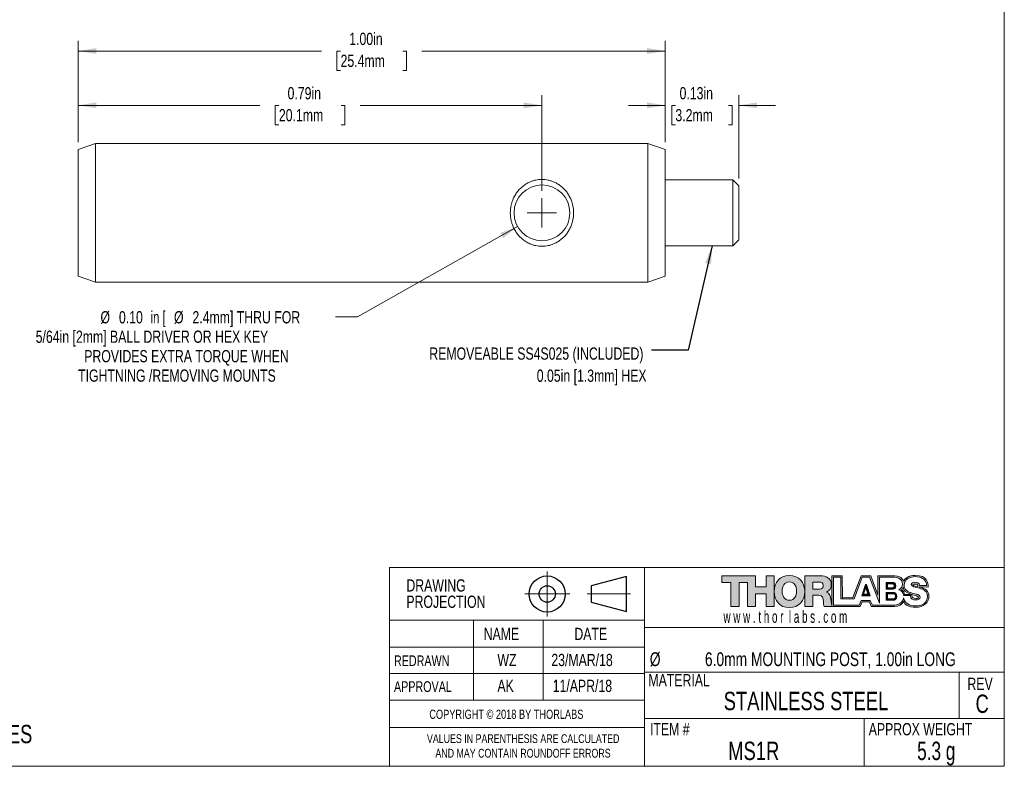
# Model space of a CAD drawing. Header units: inches. Extents: x 0.1 to 10.9, y 0 to 8.5.
# Tile 2 of 3: x 4.2 to 10.9, y 0 to 5.1. Entities that reach past the tile are written whole.
import ezdxf

# ---------------------------------------------------------------- set-up
doc = ezdxf.new("R2010")
doc.units = ezdxf.units.IN
doc.header["$MEASUREMENT"] = 0
doc.header["$PDSIZE"] = -1
doc.linetypes.add('CENTERX2', pattern=[0.8, 0.5, -0.1, 0.1, -0.1])
doc.styles.add('SLDTEXTSTYLE0', font='TXT', dxfattribs={"width": 0.75})
doc.styles.add('SLDTEXTSTYLE1', font='TXT', dxfattribs={"width": 0.6})
doc.styles.add('SLDTEXTSTYLE2', font='TXT', dxfattribs={"width": 0.7})
doc.styles.add('SLDTEXTSTYLE3', font='TXT', dxfattribs={"width": 0.6875})
doc.dimstyles.new('SLDDIMSTYLE1', dxfattribs={"dimtxt": 0.18, "dimasz": 0.125, "dimexe": 0, "dimexo": 0.0625, "dimgap": 0, "dimtad": 0, "dimtih": 1, "dimtoh": 1, "dimdec": 0, "dimrnd": 1e-09, "dimzin": 0, "dimdsep": 46, "dimtxsty": 'Standard', "dimsah": 1, "dimcen": 0.09, "dimadec": 0, "dimazin": 0, "dimtfac": 0.125, "dimtdec": 0, "dimtofl": 0, "dimtmove": 0, "dimatfit": 3, "dimfxl": 1, "dimfrac": 2, "dimtolj": 1, "dimtzin": 0, "dimarcsym": 0})
doc.dimstyles.new('SLDDIMSTYLE2', dxfattribs={"dimtxt": 0.083333, "dimasz": 0.125, "dimexe": 0, "dimexo": 0.0625, "dimgap": 0.020833, "dimtad": 0, "dimtih": 1, "dimtoh": 1, "dimlfac": 0.25, "dimrnd": 1e-09, "dimzin": 4, "dimdsep": 46, "dimtxsty": 'SLDTEXTSTYLE0', "dimsah": 1, "dimcen": 0.09, "dimadec": 0, "dimazin": 1, "dimtfac": 1, "dimtofl": 0, "dimtmove": 0, "dimatfit": 3, "dimfxl": 1, "dimfrac": 2, "dimtolj": 1, "dimtzin": 12, "dimarcsym": 0})
doc.dimstyles.new('SLDDIMSTYLE3', dxfattribs={"dimtxt": 0.083333, "dimasz": 0.125, "dimexe": 0, "dimexo": 0.0625, "dimgap": 0.020833, "dimtad": 0, "dimtih": 1, "dimtoh": 1, "dimlfac": 0.25, "dimrnd": 1e-09, "dimdsep": 46, "dimtxsty": 'SLDTEXTSTYLE0', "dimsah": 1, "dimcen": 0.09, "dimadec": 0, "dimazin": 2, "dimtfac": 1, "dimtofl": 0, "dimtmove": 0, "dimatfit": 3, "dimfxl": 1, "dimfrac": 2, "dimtolj": 1, "dimtzin": 12, "dimarcsym": 0})
doc.dimstyles.new('SLDDIMSTYLE4', dxfattribs={"dimtxt": 0.083333, "dimasz": 0.125, "dimexe": 0, "dimexo": 0.0625, "dimgap": 0.020833, "dimtad": 0, "dimtih": 1, "dimtoh": 1, "dimlfac": 0.25, "dimrnd": 1e-09, "dimzin": 0, "dimdsep": 46, "dimtxsty": 'SLDTEXTSTYLE0', "dimsah": 1, "dimcen": 0, "dimadec": 0, "dimazin": 0, "dimtfac": 1, "dimtofl": 0, "dimtmove": 0, "dimatfit": 3, "dimfxl": 1, "dimfrac": 2, "dimtolj": 1, "dimtzin": 12, "dimarcsym": 0})
doc.dimstyles.new('SLDDIMSTYLE5', dxfattribs={"dimtxt": 0.083333, "dimasz": 0.125, "dimexe": 0, "dimexo": 0.0625, "dimgap": 0.020833, "dimtad": 0, "dimtih": 1, "dimtoh": 1, "dimlfac": 0.25, "dimrnd": 1e-09, "dimdsep": 46, "dimtxsty": 'SLDTEXTSTYLE0', "dimsah": 1, "dimcen": 0.09, "dimadec": 0, "dimazin": 2, "dimtfac": 1, "dimtmove": 0, "dimatfit": 0, "dimfxl": 1, "dimfrac": 2, "dimtolj": 1, "dimtzin": 12, "dimarcsym": 0})

# ---------------------------------------------------------------- blocks, each defined once
blk = doc.blocks.new('Third Angle Projection Block')
at = {"color": 7, "linetype": 'CENTERX2', "lineweight": 0}
for p, q in [((3.9951, 0.9376), (3.9951, 0.5538)), ((3.8033, 0.7457), (4.187, 0.7457)), ((4.3361, 0.7457), (4.7029, 0.7457))]:
    blk.add_line(p, q, dxfattribs=at)
at = {"color": 7, "linetype": 'Continuous', "lineweight": 30}
for p, q in [((4.6701, 0.8957), (4.3701, 0.8153)), ((4.6701, 0.5957), (4.6701, 0.8957)), ((4.3701, 0.8153), (4.3701, 0.6761)), ((4.3701, 0.6761), (4.6701, 0.5957))]:
    blk.add_line(p, q, dxfattribs=at)
for radius in [0.1536, 0.0696]:
    blk.add_circle((3.9951, 0.7457), radius, dxfattribs=at)
at = {"color": 7, "linetype": 'Continuous', "lineweight": 0}
blk.add_point((3.9951, 0.7457), dxfattribs=at)
blk = doc.blocks.new('THORLABS LOGO1')
at = {"linetype": 'Continuous'}
blk.add_hatch(color=7, dxfattribs=at).paths.add_polyline_path([(2.398, 1.664), (2.398, 1.97), (2.618, 1.97), (2.618, 1.13), (2.398, 1.13), (2.398, 1.476), (2.109, 1.476), (2.109, 1.13), (1.889, 1.13), (1.889, 1.782), (1.661, 1.782), (1.661, 1.13), (1.441, 1.13), (1.441, 1.782), (1.189, 1.782), (1.189, 1.97), (2.109, 1.97), (2.109, 1.664)], flags=0)
h = blk.add_hatch(color=7, dxfattribs=at)
edge = h.paths.add_edge_path(flags=0)
edge.add_spline(control_points=[(3.034, 1.1), (3.3, 1.101), (3.45, 1.295), (3.449, 1.539), (3.449, 1.783), (3.298, 1.976), (3.032, 1.976)], knot_values=[0, 0, 0, 0, 1, 1, 1, 2, 2, 2, 2], weights=[1, 1, 1, 1, 1, 1, 1], degree=3, periodic=0)
edge.add_spline(control_points=[(3.032, 1.976), (2.768, 1.975), (2.619, 1.782), (2.619, 1.54)], knot_values=[3.002118, 3.002118, 3.002118, 3.002118, 4, 4, 4, 4], weights=[1, 1, 1, 1], degree=3, periodic=0)
edge.add_spline(control_points=[(2.619, 1.54), (2.619, 1.54), (2.619, 1.539), (2.619, 1.539), (2.618, 1.295), (2.768, 1.101), (3.034, 1.1)], knot_values=[2, 2, 2, 2, 2.002118, 2.002118, 2.002118, 3.002118, 3.002118, 3.002118, 3.002118], weights=[1, 1, 1, 1, 1, 1, 1], degree=3, periodic=0)
edge = h.paths.add_edge_path(flags=0)
edge.add_spline(control_points=[(3.033, 1.301), (2.891, 1.301), (2.837, 1.426), (2.837, 1.551)], knot_values=[3, 3, 3, 3, 4, 4, 4, 4], weights=[1, 1, 1, 1], degree=3, periodic=0)
edge.add_spline(control_points=[(2.837, 1.551), (2.837, 1.676), (2.891, 1.801), (3.033, 1.801)], knot_values=[2, 2, 2, 2, 3, 3, 3, 3], weights=[1, 1, 1, 1], degree=3, periodic=0)
edge.add_spline(control_points=[(3.033, 1.801), (3.175, 1.801), (3.229, 1.676), (3.229, 1.551)], knot_values=[1, 1, 1, 1, 2, 2, 2, 2], weights=[1, 1, 1, 1], degree=3, periodic=0)
edge.add_spline(control_points=[(3.229, 1.551), (3.229, 1.426), (3.175, 1.301), (3.033, 1.301)], knot_values=[0, 0, 0, 0, 1, 1, 1, 1], weights=[1, 1, 1, 1], degree=3, periodic=0)
h = blk.add_hatch(color=7, dxfattribs=at)
edge = h.paths.add_edge_path(flags=0)
edge.add_line((3.45, 1.13), (3.45, 1.97))
edge.add_line((3.45, 1.97), (3.88, 1.97))
edge.add_spline(control_points=[(3.88, 1.97), (4.029, 1.97), (4.175, 1.903), (4.175, 1.734)], knot_values=[1, 1, 1, 1, 2, 2, 2, 2], weights=[1, 1, 1, 1], degree=3, periodic=0)
edge.add_spline(control_points=[(4.175, 1.734), (4.175, 1.643), (4.132, 1.557), (4.043, 1.523)], knot_values=[2, 2, 2, 2, 3, 3, 3, 3], weights=[1, 1, 1, 1], degree=3, periodic=0)
edge.add_line((4.043, 1.523), (4.043, 1.521))
edge.add_spline(control_points=[(4.043, 1.521), (4.133, 1.499), (4.159, 1.399), (4.166, 1.319)], knot_values=[4, 4, 4, 4, 5, 5, 5, 5], weights=[1, 1, 1, 1], degree=3, periodic=0)
edge.add_spline(control_points=[(4.166, 1.319), (4.169, 1.293), (4.173, 1.219), (4.188, 1.17)], knot_values=[5, 5, 5, 5, 5.740443, 5.740443, 5.740443, 5.740443], weights=[1, 1, 1, 1], degree=3, periodic=0)
edge.add_line((4.188, 1.17), (4.188, 1.13))
edge.add_line((4.188, 1.13), (3.984, 1.13))
edge.add_spline(control_points=[(3.984, 1.13), (3.965, 1.158), (3.962, 1.241), (3.959, 1.264)], knot_values=[7, 7, 7, 7, 8, 8, 8, 8], weights=[1, 1, 1, 1], degree=3, periodic=0)
edge.add_spline(control_points=[(3.959, 1.264), (3.953, 1.349), (3.939, 1.436), (3.836, 1.436)], knot_values=[8, 8, 8, 8, 9, 9, 9, 9], weights=[1, 1, 1, 1], degree=3, periodic=0)
edge.add_line((3.836, 1.436), (3.67, 1.436))
edge.add_line((3.67, 1.436), (3.67, 1.13))
edge.add_line((3.67, 1.13), (3.45, 1.13))
edge = h.paths.add_edge_path(flags=0)
edge.add_line((3.845, 1.796), (3.67, 1.796))
edge.add_line((3.67, 1.796), (3.67, 1.606))
edge.add_line((3.67, 1.606), (3.854, 1.606))
edge.add_spline(control_points=[(3.854, 1.606), (3.92, 1.606), (3.956, 1.642), (3.956, 1.705)], knot_values=[1, 1, 1, 1, 2, 2, 2, 2], weights=[1, 1, 1, 1], degree=3, periodic=0)
edge.add_spline(control_points=[(3.956, 1.705), (3.956, 1.768), (3.906, 1.796), (3.845, 1.796)], knot_values=[2, 2, 2, 2, 3, 3, 3, 3], weights=[1, 1, 1, 1], degree=3, periodic=0)
h = blk.add_hatch(color=7, dxfattribs=at)
edge = h.paths.add_edge_path(flags=0)
edge.add_spline(control_points=[(6.142, 1.818), (6.107, 1.886), (6.086, 1.97), (5.816, 1.97)], knot_values=[4, 4, 4, 4, 5, 5, 5, 5], weights=[1, 1, 1, 1], degree=3, periodic=0)
edge.add_line((5.816, 1.97), (5.445, 1.97))
edge.add_line((5.445, 1.97), (5.445, 1.447))
edge.add_line((5.445, 1.447), (5.251, 1.97))
edge.add_line((5.251, 1.97), (4.991, 1.97))
edge.add_line((4.991, 1.97), (4.765, 1.372))
edge.add_line((4.765, 1.372), (4.478, 1.37))
edge.add_line((4.478, 1.37), (4.474, 1.97))
edge.add_line((4.474, 1.97), (4.188, 1.97))
edge.add_line((4.188, 1.97), (4.188, 1.13))
edge.add_line((4.188, 1.13), (4.963, 1.132))
edge.add_line((4.963, 1.132), (5.013, 1.256))
edge.add_line((5.013, 1.256), (5.217, 1.256))
edge.add_line((5.217, 1.256), (5.265, 1.132))
edge.add_line((5.265, 1.132), (5.893, 1.132))
edge.add_spline(control_points=[(5.893, 1.132), (6.005, 1.134), (6.109, 1.187), (6.141, 1.265)], knot_values=[19, 19, 19, 19, 20, 20, 20, 20], weights=[1, 1, 1, 1], degree=3, periodic=0)
edge.add_spline(control_points=[(6.141, 1.265), (6.171, 1.187), (6.276, 1.109), (6.48, 1.109)], knot_values=[20, 20, 20, 20, 21, 21, 21, 21], weights=[1, 1, 1, 1], degree=3, periodic=0)
edge.add_spline(control_points=[(6.48, 1.109), (6.684, 1.109), (6.835, 1.233), (6.835, 1.396)], knot_values=[21, 21, 21, 21, 22, 22, 22, 22], weights=[1, 1, 1, 1], degree=3, periodic=0)
edge.add_spline(control_points=[(6.835, 1.396), (6.835, 1.561), (6.74, 1.62), (6.588, 1.66)], knot_values=[22, 22, 22, 22, 23, 23, 23, 23], weights=[1, 1, 1, 1], degree=3, periodic=0)
edge.add_spline(control_points=[(6.588, 1.66), (6.586, 1.661), (6.584, 1.661), (6.582, 1.662)], knot_values=[0, 0, 0, 0, 1, 1, 1, 1], weights=[1, 1, 1, 1], degree=3, periodic=0)
edge.add_line((6.582, 1.662), (6.814, 1.66))
edge.add_spline(control_points=[(6.814, 1.66), (6.814, 1.782), (6.79, 1.978), (6.464, 1.978)], knot_values=[2, 2, 2, 2, 3, 3, 3, 3], weights=[1, 1, 1, 1], degree=3, periodic=0)
edge.add_spline(control_points=[(6.464, 1.978), (6.274, 1.978), (6.18, 1.886), (6.142, 1.818)], knot_values=[3, 3, 3, 3, 4, 4, 4, 4], weights=[1, 1, 1, 1], degree=3, periodic=0)
edge = h.paths.add_edge_path(flags=0)
edge.add_spline(control_points=[(6.548, 1.382), (6.539, 1.345), (6.512, 1.334), (6.441, 1.354)], knot_values=[4, 4, 4, 4, 5, 5, 5, 5], weights=[1, 1, 1, 1], degree=3, periodic=0)
edge.add_spline(control_points=[(6.441, 1.354), (6.367, 1.374), (6.366, 1.415), (6.366, 1.46)], knot_values=[5, 5, 5, 5, 6, 6, 6, 6], weights=[1, 1, 1, 1], degree=3, periodic=0)
edge.add_spline(control_points=[(6.366, 1.46), (6.459, 1.433), (6.553, 1.401), (6.548, 1.382)], knot_values=[3, 3, 3, 3, 4, 4, 4, 4], weights=[1, 1, 1, 1], degree=3, periodic=0)
edge = h.paths.add_edge_path(flags=0)
edge.add_spline(control_points=[(6.114, 1.739), (6.114, 1.671), (6.074, 1.616), (6.014, 1.587)], knot_values=[17, 17, 17, 17, 18, 18, 18, 18], weights=[1, 1, 1, 1], degree=3, periodic=0)
edge.add_spline(control_points=[(6.014, 1.587), (6.089, 1.565), (6.137, 1.504), (6.144, 1.427)], knot_values=[18, 18, 18, 18, 19, 19, 19, 19], weights=[1, 1, 1, 1], degree=3, periodic=0)
edge.add_line((6.144, 1.427), (6.333, 1.427))
edge.add_spline(control_points=[(6.333, 1.427), (6.337, 1.338), (6.393, 1.309), (6.477, 1.309)], knot_values=[20, 20, 20, 20, 21, 21, 21, 21], weights=[1, 1, 1, 1], degree=3, periodic=0)
edge.add_spline(control_points=[(6.477, 1.309), (6.536, 1.309), (6.598, 1.33), (6.598, 1.386)], knot_values=[21, 21, 21, 21, 22, 22, 22, 22], weights=[1, 1, 1, 1], degree=3, periodic=0)
edge.add_spline(control_points=[(6.598, 1.386), (6.598, 1.453), (6.489, 1.466), (6.38, 1.496)], knot_values=[22, 22, 22, 22, 23, 23, 23, 23], weights=[1, 1, 1, 1], degree=3, periodic=0)
edge.add_spline(control_points=[(6.38, 1.496), (6.271, 1.527), (6.158, 1.576), (6.158, 1.715)], knot_values=[23, 23, 23, 23, 24, 24, 24, 24], weights=[1, 1, 1, 1], degree=3, periodic=0)
edge.add_spline(control_points=[(6.158, 1.715), (6.158, 1.88), (6.325, 1.945), (6.467, 1.945)], knot_values=[24, 24, 24, 24, 25, 25, 25, 25], weights=[1, 1, 1, 1], degree=3, periodic=0)
edge.add_spline(control_points=[(6.467, 1.945), (6.618, 1.945), (6.77, 1.872), (6.771, 1.701)], knot_values=[25, 25, 25, 25, 26, 26, 26, 26], weights=[1, 1, 1, 1], degree=3, periodic=0)
edge.add_line((6.771, 1.701), (6.574, 1.701))
edge.add_spline(control_points=[(6.574, 1.701), (6.577, 1.77), (6.512, 1.792), (6.451, 1.792)], knot_values=[27, 27, 27, 27, 28, 28, 28, 28], weights=[1, 1, 1, 1], degree=3, periodic=0)
edge.add_spline(control_points=[(6.451, 1.792), (6.409, 1.792), (6.355, 1.777), (6.355, 1.727)], knot_values=[28, 28, 28, 28, 29, 29, 29, 29], weights=[1, 1, 1, 1], degree=3, periodic=0)
edge.add_spline(control_points=[(6.355, 1.727), (6.355, 1.669), (6.465, 1.659), (6.576, 1.628)], knot_values=[29, 29, 29, 29, 30, 30, 30, 30], weights=[1, 1, 1, 1], degree=3, periodic=0)
edge.add_spline(control_points=[(6.576, 1.628), (6.685, 1.597), (6.796, 1.546), (6.796, 1.41)], knot_values=[30, 30, 30, 30, 31, 31, 31, 31], weights=[1, 1, 1, 1], degree=3, periodic=0)
edge.add_spline(control_points=[(6.796, 1.41), (6.796, 1.218), (6.632, 1.147), (6.465, 1.147)], knot_values=[31, 31, 31, 31, 32, 32, 32, 32], weights=[1, 1, 1, 1], degree=3, periodic=0)
edge.add_spline(control_points=[(6.465, 1.147), (6.311, 1.147), (6.172, 1.216), (6.142, 1.364)], knot_values=[0, 0, 0, 0, 1, 1, 1, 1], weights=[1, 1, 1, 1], degree=3, periodic=0)
edge.add_spline(control_points=[(6.142, 1.364), (6.122, 1.22), (5.998, 1.169), (5.849, 1.169)], knot_values=[1, 1, 1, 1, 2, 2, 2, 2], weights=[1, 1, 1, 1], degree=3, periodic=0)
edge.add_line((5.849, 1.169), (5.294, 1.169))
edge.add_line((5.294, 1.169), (5.238, 1.298))
edge.add_line((5.238, 1.298), (4.992, 1.298))
edge.add_line((4.992, 1.298), (4.935, 1.17))
edge.add_line((4.935, 1.17), (4.233, 1.17))
edge.add_line((4.233, 1.17), (4.233, 1.929))
edge.add_line((4.233, 1.929), (4.431, 1.929))
edge.add_line((4.431, 1.929), (4.431, 1.342))
edge.add_line((4.431, 1.342), (4.795, 1.342))
edge.add_line((4.795, 1.342), (5.015, 1.929))
edge.add_line((5.015, 1.929), (5.216, 1.929))
edge.add_line((5.216, 1.929), (5.484, 1.222))
edge.add_line((5.484, 1.222), (5.484, 1.929))
edge.add_line((5.484, 1.929), (5.84, 1.929))
edge.add_spline(control_points=[(5.84, 1.929), (5.97, 1.931), (6.114, 1.897), (6.114, 1.739)], knot_values=[16, 16, 16, 16, 17, 17, 17, 17], weights=[1, 1, 1, 1], degree=3, periodic=0)
edge = h.paths.add_edge_path(flags=0)
edge.add_line((6.361, 1.462), (6.17, 1.462))
edge.add_spline(control_points=[(6.17, 1.462), (6.17, 1.519), (6.12, 1.569), (6.089, 1.59)], knot_values=[8, 8, 8, 8, 9, 9, 9, 9], weights=[1, 1, 1, 1], degree=3, periodic=0)
edge.add_spline(control_points=[(6.089, 1.59), (6.104, 1.608), (6.128, 1.626), (6.136, 1.658)], knot_values=[9, 9, 9, 9, 10, 10, 10, 10], weights=[1, 1, 1, 1], degree=3, periodic=0)
edge.add_spline(control_points=[(6.136, 1.658), (6.136, 1.569), (6.219, 1.501), (6.324, 1.472)], knot_values=[10, 10, 10, 10, 11, 11, 11, 11], weights=[1, 1, 1, 1], degree=3, periodic=0)
edge.add_spline(control_points=[(6.324, 1.472), (6.336, 1.469), (6.349, 1.465), (6.361, 1.462)], knot_values=[0, 0, 0, 0, 1, 1, 1, 1], weights=[1, 1, 1, 1], degree=3, periodic=0)
edge = h.paths.add_edge_path(flags=0)
edge.add_spline(control_points=[(6.466, 1.742), (6.511, 1.74), (6.526, 1.731), (6.53, 1.704)], knot_values=[2, 2, 2, 2, 3, 3, 3, 3], weights=[1, 1, 1, 1], degree=3, periodic=0)
edge.add_spline(control_points=[(6.53, 1.704), (6.532, 1.693), (6.532, 1.686), (6.532, 1.672)], knot_values=[3, 3, 3, 3, 4, 4, 4, 4], weights=[1, 1, 1, 1], degree=3, periodic=0)
edge.add_spline(control_points=[(6.532, 1.672), (6.427, 1.699), (6.398, 1.703), (6.398, 1.726)], knot_values=[0, 0, 0, 0, 1, 1, 1, 1], weights=[1, 1, 1, 1], degree=3, periodic=0)
edge.add_spline(control_points=[(6.398, 1.726), (6.398, 1.736), (6.444, 1.742), (6.466, 1.742)], knot_values=[1, 1, 1, 1, 2, 2, 2, 2], weights=[1, 1, 1, 1], degree=3, periodic=0)
h = blk.add_hatch(color=7, dxfattribs=at)
h.paths.add_polyline_path([(5.003, 1.425), (5.229, 1.425), (5.133, 1.729), (5.102, 1.729)], flags=0)
h.paths.add_polyline_path([(5.056, 1.466), (5.115, 1.649), (5.173, 1.466)], flags=0)
h = blk.add_hatch(color=7, dxfattribs=at)
edge = h.paths.add_edge_path(flags=0)
edge.add_line((5.665, 1.602), (5.665, 1.786))
edge.add_line((5.665, 1.786), (5.841, 1.786))
edge.add_spline(control_points=[(5.841, 1.786), (5.889, 1.786), (5.934, 1.763), (5.934, 1.693)], knot_values=[1, 1, 1, 1, 2, 2, 2, 2], weights=[1, 1, 1, 1], degree=3, periodic=0)
edge.add_spline(control_points=[(5.934, 1.693), (5.934, 1.625), (5.88, 1.602), (5.841, 1.602)], knot_values=[2, 2, 2, 2, 3, 3, 3, 3], weights=[1, 1, 1, 1], degree=3, periodic=0)
edge.add_line((5.841, 1.602), (5.665, 1.602))
edge = h.paths.add_edge_path(flags=0)
edge.add_spline(control_points=[(5.891, 1.692), (5.891, 1.732), (5.859, 1.745), (5.826, 1.745)], knot_values=[3, 3, 3, 3, 4, 4, 4, 4], weights=[1, 1, 1, 1], degree=3, periodic=0)
edge.add_line((5.826, 1.745), (5.703, 1.745))
edge.add_line((5.703, 1.745), (5.703, 1.639))
edge.add_line((5.703, 1.639), (5.826, 1.639))
edge.add_spline(control_points=[(5.826, 1.639), (5.853, 1.639), (5.891, 1.652), (5.891, 1.692)], knot_values=[2, 2, 2, 2, 3, 3, 3, 3], weights=[1, 1, 1, 1], degree=3, periodic=0)
h = blk.add_hatch(color=7, dxfattribs=at)
edge = h.paths.add_edge_path(flags=0)
edge.add_line((5.665, 1.302), (5.665, 1.514))
edge.add_line((5.665, 1.514), (5.86, 1.514))
edge.add_spline(control_points=[(5.86, 1.514), (5.913, 1.514), (5.963, 1.488), (5.963, 1.407)], knot_values=[1, 1, 1, 1, 2, 2, 2, 2], weights=[1, 1, 1, 1], degree=3, periodic=0)
edge.add_spline(control_points=[(5.963, 1.407), (5.963, 1.329), (5.904, 1.302), (5.86, 1.302)], knot_values=[2, 2, 2, 2, 3, 3, 3, 3], weights=[1, 1, 1, 1], degree=3, periodic=0)
edge.add_line((5.86, 1.302), (5.665, 1.302))
edge = h.paths.add_edge_path(flags=0)
edge.add_spline(control_points=[(5.927, 1.406), (5.927, 1.458), (5.889, 1.475), (5.849, 1.475)], knot_values=[3, 3, 3, 3, 4, 4, 4, 4], weights=[1, 1, 1, 1], degree=3, periodic=0)
edge.add_line((5.849, 1.475), (5.702, 1.475))
edge.add_line((5.702, 1.475), (5.702, 1.338))
edge.add_line((5.702, 1.338), (5.849, 1.338))
edge.add_spline(control_points=[(5.849, 1.338), (5.882, 1.338), (5.927, 1.355), (5.927, 1.406)], knot_values=[2, 2, 2, 2, 3, 3, 3, 3], weights=[1, 1, 1, 1], degree=3, periodic=0)
at = {"color": 7, "linetype": 'Continuous', "lineweight": 0}
for p, q in [((1.189, 1.782), (1.189, 1.97)), ((1.189, 1.97), (2.109, 1.97)), ((2.109, 1.97), (2.109, 1.664)), ((2.398, 1.664), (2.398, 1.97)), ((2.398, 1.97), (2.618, 1.97)), ((2.618, 1.97), (2.618, 1.13)), ((3.45, 1.97), (3.88, 1.97)), ((3.45, 1.13), (3.45, 1.97)), ((4.474, 1.97), (4.188, 1.97)), ((4.188, 1.97), (4.188, 1.13)), ((4.233, 1.17), (4.233, 1.929)), ((4.233, 1.929), (4.431, 1.929)), ((4.431, 1.929), (4.431, 1.342)), ((4.478, 1.37), (4.474, 1.97)), ((4.991, 1.97), (4.765, 1.372)), ((4.795, 1.342), (5.015, 1.929)), ((5.251, 1.97), (4.991, 1.97)), ((5.015, 1.929), (5.216, 1.929)), ((5.216, 1.929), (5.484, 1.222)), ((5.445, 1.447), (5.251, 1.97)), ((5.816, 1.97), (5.445, 1.97)), ((5.445, 1.97), (5.445, 1.447)), ((5.484, 1.222), (5.484, 1.929)), ((5.484, 1.929), (5.84, 1.929)), ((1.441, 1.782), (1.189, 1.782)), ((1.441, 1.13), (1.441, 1.782)), ((1.889, 1.782), (1.661, 1.782)), ((1.661, 1.782), (1.661, 1.13)), ((1.889, 1.13), (1.889, 1.782)), ((2.109, 1.664), (2.398, 1.664)), ((3.845, 1.796), (3.67, 1.796)), ((3.67, 1.796), (3.67, 1.606)), ((5.003, 1.425), (5.102, 1.729)), ((5.115, 1.649), (5.056, 1.466)), ((5.102, 1.729), (5.133, 1.729)), ((5.173, 1.466), (5.115, 1.649)), ((5.133, 1.729), (5.229, 1.425)), ((5.665, 1.786), (5.841, 1.786)), ((5.665, 1.602), (5.665, 1.786)), ((5.703, 1.745), (5.703, 1.639)), ((5.826, 1.745), (5.703, 1.745)), ((5.703, 1.639), (5.826, 1.639)), ((6.771, 1.701), (6.574, 1.701)), ((6.582, 1.662), (6.814, 1.66)), ((2.398, 1.476), (2.109, 1.476)), ((2.109, 1.476), (2.109, 1.13)), ((2.398, 1.13), (2.398, 1.476)), ((3.67, 1.606), (3.854, 1.606)), ((3.836, 1.436), (3.67, 1.436)), ((3.67, 1.436), (3.67, 1.13)), ((4.043, 1.523), (4.043, 1.521)), ((4.431, 1.342), (4.795, 1.342)), ((4.765, 1.372), (4.478, 1.37)), ((5.229, 1.425), (5.003, 1.425)), ((5.056, 1.466), (5.173, 1.466)), ((5.841, 1.602), (5.665, 1.602)), ((5.665, 1.514), (5.86, 1.514)), ((5.665, 1.302), (5.665, 1.514)), ((5.702, 1.475), (5.702, 1.338)), ((5.849, 1.475), (5.702, 1.475)), ((6.144, 1.427), (6.333, 1.427)), ((6.361, 1.462), (6.17, 1.462)), ((1.661, 1.13), (1.441, 1.13)), ((2.109, 1.13), (1.889, 1.13)), ((2.618, 1.13), (2.398, 1.13)), ((3.67, 1.13), (3.45, 1.13)), ((4.188, 1.13), (3.984, 1.13)), ((4.188, 1.17), (4.188, 1.13)), ((4.188, 1.13), (4.963, 1.132)), ((4.935, 1.17), (4.233, 1.17)), ((4.992, 1.298), (4.935, 1.17)), ((4.963, 1.132), (5.013, 1.256)), ((5.238, 1.298), (4.992, 1.298)), ((5.013, 1.256), (5.217, 1.256)), ((5.217, 1.256), (5.265, 1.132)), ((5.294, 1.169), (5.238, 1.298)), ((5.265, 1.132), (5.893, 1.132)), ((5.849, 1.169), (5.294, 1.169)), ((5.86, 1.302), (5.665, 1.302)), ((5.702, 1.338), (5.849, 1.338))]:
    blk.add_line(p, q, dxfattribs=at)
at = {"color": 8, "linetype": 'Continuous', "lineweight": 0}
for points in [[(2.619, 1.54), (2.619, 1.782), (2.768, 1.975), (3.032, 1.976)], [(3.88, 1.97), (4.029, 1.97), (4.175, 1.903), (4.175, 1.734)], [(6.142, 1.818), (6.107, 1.886), (6.086, 1.97), (5.816, 1.97)], [(5.84, 1.929), (5.97, 1.931), (6.114, 1.897), (6.114, 1.739)], [(6.464, 1.978), (6.274, 1.978), (6.18, 1.886), (6.142, 1.818)], [(6.158, 1.715), (6.158, 1.88), (6.325, 1.945), (6.467, 1.945)], [(6.814, 1.66), (6.814, 1.782), (6.79, 1.978), (6.464, 1.978)], [(6.467, 1.945), (6.618, 1.945), (6.77, 1.872), (6.771, 1.701)], [(3.033, 1.801), (2.891, 1.801), (2.837, 1.676), (2.837, 1.551)], [(3.229, 1.551), (3.229, 1.676), (3.175, 1.801), (3.033, 1.801)], [(3.956, 1.705), (3.956, 1.768), (3.906, 1.796), (3.845, 1.796)], [(3.854, 1.606), (3.92, 1.606), (3.956, 1.642), (3.956, 1.705)], [(4.175, 1.734), (4.175, 1.643), (4.132, 1.557), (4.043, 1.523)], [(5.891, 1.692), (5.891, 1.732), (5.859, 1.745), (5.826, 1.745)], [(5.826, 1.639), (5.853, 1.639), (5.891, 1.652), (5.891, 1.692)], [(5.841, 1.786), (5.889, 1.786), (5.934, 1.763), (5.934, 1.693)], [(5.934, 1.693), (5.934, 1.625), (5.88, 1.602), (5.841, 1.602)], [(6.114, 1.739), (6.114, 1.671), (6.074, 1.616), (6.014, 1.587)], [(6.089, 1.59), (6.104, 1.608), (6.128, 1.626), (6.136, 1.658)], [(6.136, 1.658), (6.136, 1.569), (6.219, 1.501), (6.324, 1.472)], [(6.38, 1.496), (6.271, 1.527), (6.158, 1.576), (6.158, 1.715)], [(6.451, 1.792), (6.409, 1.792), (6.355, 1.777), (6.355, 1.727)], [(6.355, 1.727), (6.355, 1.669), (6.465, 1.659), (6.576, 1.628)], [(6.398, 1.726), (6.398, 1.736), (6.444, 1.742), (6.466, 1.742)], [(6.532, 1.672), (6.427, 1.699), (6.398, 1.703), (6.398, 1.726)], [(6.574, 1.701), (6.577, 1.77), (6.512, 1.792), (6.451, 1.792)], [(6.466, 1.742), (6.511, 1.74), (6.526, 1.731), (6.53, 1.704)], [(6.53, 1.704), (6.532, 1.693), (6.532, 1.686), (6.532, 1.672)], [(6.576, 1.628), (6.685, 1.597), (6.796, 1.546), (6.796, 1.41)], [(6.588, 1.66), (6.586, 1.661), (6.584, 1.661), (6.582, 1.662)], [(6.835, 1.396), (6.835, 1.561), (6.74, 1.62), (6.588, 1.66)], [(2.837, 1.551), (2.837, 1.426), (2.891, 1.301), (3.033, 1.301)], [(3.033, 1.301), (3.175, 1.301), (3.229, 1.426), (3.229, 1.551)], [(3.959, 1.264), (3.953, 1.349), (3.939, 1.436), (3.836, 1.436)], [(4.043, 1.521), (4.133, 1.499), (4.159, 1.399), (4.166, 1.319)], [(5.927, 1.406), (5.927, 1.458), (5.889, 1.475), (5.849, 1.475)], [(5.849, 1.338), (5.882, 1.338), (5.927, 1.355), (5.927, 1.406)], [(6.142, 1.364), (6.122, 1.22), (5.998, 1.169), (5.849, 1.169)], [(5.86, 1.514), (5.913, 1.514), (5.963, 1.488), (5.963, 1.407)], [(5.963, 1.407), (5.963, 1.329), (5.904, 1.302), (5.86, 1.302)], [(6.014, 1.587), (6.089, 1.565), (6.137, 1.504), (6.144, 1.427)], [(6.17, 1.462), (6.17, 1.519), (6.12, 1.569), (6.089, 1.59)], [(6.465, 1.147), (6.311, 1.147), (6.172, 1.216), (6.142, 1.364)], [(6.324, 1.472), (6.336, 1.469), (6.349, 1.465), (6.361, 1.462)], [(6.333, 1.427), (6.337, 1.338), (6.393, 1.309), (6.477, 1.309)], [(6.366, 1.46), (6.459, 1.433), (6.553, 1.401), (6.548, 1.382)], [(6.441, 1.354), (6.367, 1.374), (6.366, 1.415), (6.366, 1.46)], [(6.598, 1.386), (6.598, 1.453), (6.489, 1.466), (6.38, 1.496)], [(6.548, 1.382), (6.539, 1.345), (6.512, 1.334), (6.441, 1.354)], [(6.796, 1.41), (6.796, 1.218), (6.632, 1.147), (6.465, 1.147)], [(6.477, 1.309), (6.536, 1.309), (6.598, 1.33), (6.598, 1.386)], [(6.48, 1.109), (6.684, 1.109), (6.835, 1.233), (6.835, 1.396)], [(3.984, 1.13), (3.965, 1.158), (3.962, 1.241), (3.959, 1.264)], [(4.166, 1.319), (4.169, 1.293), (4.173, 1.219), (4.188, 1.17)], [(5.893, 1.132), (6.005, 1.134), (6.109, 1.187), (6.141, 1.265)], [(6.141, 1.265), (6.171, 1.187), (6.276, 1.109), (6.48, 1.109)]]:
    blk.add_open_spline(points, degree=3, dxfattribs=at)
for points, knots in [([(3.032, 1.976), (3.298, 1.976), (3.449, 1.783), (3.449, 1.539), (3.45, 1.295), (3.3, 1.101), (3.034, 1.1)], [0, 0, 0, 0, 1, 1, 1, 2, 2, 2, 2]), ([(3.034, 1.1), (2.768, 1.101), (2.618, 1.295), (2.619, 1.539), (2.619, 1.539), (2.619, 1.54), (2.619, 1.54)], [2, 2, 2, 2, 3, 3, 3, 3.002118, 3.002118, 3.002118, 3.002118])]:
    blk.add_open_spline(points, degree=3, knots=knots, dxfattribs=at)
blk = doc.blocks.new('SW_NOTE_0')
at = {"color": 0, "linetype": 'Continuous', "lineweight": 0, "char_height": 0.06, "attachment_point": 2, "style": 'SLDTEXTSTYLE0'}
for s, insert in [('VALUES IN PARENTHESIS ARE CALCULATED', (0.7837, 0.0773)), ('AND MAY CONTAIN ROUNDOFF ERRORS', (0.7826, -0.022))]:
    blk.add_mtext(s, dxfattribs=dict(at, insert=insert))
blk = doc.blocks.new('SW_NOTE_1')
at = {"color": 0, "linetype": 'Continuous', "lineweight": 0, "char_height": 0.08333, "attachment_point": 1, "style": 'SLDTEXTSTYLE0'}
for s, insert in [('DRAWING', (0, 0.1074)), ('PROJECTION', (0, -0.0037))]:
    blk.add_mtext(s, dxfattribs=dict(at, insert=insert))
blk = doc.blocks.new('SW_NOTE_2')
at = {"color": 0, "linetype": 'Continuous', "lineweight": 0, "char_height": 0.09375, "attachment_point": 2, "style": 'SLDTEXTSTYLE0'}
for s, insert in [('%%c', (0.0674, 0.1209)), ('6.0mm MOUNTING POST, 1.00in LONG', (1.2607, 0.1209))]:
    blk.add_mtext(s, dxfattribs=dict(at, insert=insert))
blk = doc.blocks.new('SW_NOTE_3')
at = {"color": 0, "linetype": 'Continuous', "lineweight": 0, "char_height": 0.125, "attachment_point": 2, "style": 'SLDTEXTSTYLE0'}
for s, insert in [('FOR INFORMATION ONLY', (0.9863, 0.1611)), ('NOT FOR MANUFACTURING PURPOSES', (0.9991, -0.0055))]:
    blk.add_mtext(s, dxfattribs=dict(at, insert=insert))
blk = doc.blocks.new('_D_1')
at = {"color": 7, "linetype": 'Continuous', "lineweight": 0}
for p, q in [((4.6353, 4.2843), (4.6353, 4.9742)), ((8.6353, 4.2843), (8.6353, 4.9742)), ((4.6353, 4.9042), (6.2944, 4.9042)), ((6.4234, 4.9042), (6.3981, 4.9042)), ((6.3981, 4.9042), (6.3981, 4.7718)), ((6.8472, 4.9042), (6.8725, 4.9042)), ((6.8725, 4.9042), (6.8725, 4.7718)), ((8.6353, 4.9042), (6.9762, 4.9042)), ((6.3981, 4.7718), (6.4234, 4.7718)), ((6.8725, 4.7718), (6.8472, 4.7718))]:
    blk.add_line(p, q, dxfattribs=at)
for points in [[(4.6353, 4.9042), (4.7603, 4.8842), (4.7603, 4.9242)], [(8.6353, 4.9042), (8.5103, 4.9242), (8.5103, 4.8842)]]:
    blk.add_solid(points, dxfattribs=at)
at = {"color": 7, "linetype": 'Continuous', "lineweight": 0, "char_height": 0.08333, "attachment_point": 1, "style": 'SLDTEXTSTYLE0'}
for s, insert in [('1.00in', (6.4826, 5.0285)), ('25.4mm', (6.4234, 4.8792))]:
    blk.add_mtext(s, dxfattribs=dict(at, insert=insert))
blk = doc.blocks.new('_D_2')
at = {"color": 7, "linetype": 'Continuous', "lineweight": 0}
for p, q in [((4.6353, 4.2843), (4.6353, 4.6043)), ((7.7953, 3.9523), (7.7953, 4.6043)), ((4.6353, 4.5343), (5.8744, 4.5343)), ((6.0034, 4.5343), (5.9781, 4.5343)), ((5.9781, 4.5343), (5.9781, 4.4019)), ((6.4272, 4.5343), (6.4525, 4.5343)), ((6.4525, 4.5343), (6.4525, 4.4019)), ((7.7953, 4.5343), (6.5562, 4.5343)), ((5.9781, 4.4019), (6.0034, 4.4019)), ((6.4525, 4.4019), (6.4272, 4.4019))]:
    blk.add_line(p, q, dxfattribs=at)
for points in [[(4.6353, 4.5343), (4.7603, 4.5143), (4.7603, 4.5543)], [(7.7953, 4.5343), (7.6703, 4.5543), (7.6703, 4.5143)]]:
    blk.add_solid(points, dxfattribs=at)
at = {"color": 7, "linetype": 'Continuous', "lineweight": 0, "char_height": 0.08333, "attachment_point": 1, "style": 'SLDTEXTSTYLE0'}
for s, insert in [('0.79in', (6.0626, 4.6586)), ('20.1mm', (6.0034, 4.5093))]:
    blk.add_mtext(s, dxfattribs=dict(at, insert=insert))
blk = doc.blocks.new('_D_3')
at = {"color": 7, "linetype": 'Continuous', "lineweight": 0}
for p, q in [((7.6297, 3.7091), (6.5395, 3.0953)), ((6.5395, 3.0953), (6.3895, 3.0953))]:
    blk.add_line(p, q, dxfattribs=at)
blk.add_solid([(7.6297, 3.7091), (7.511, 3.6652), (7.5306, 3.6303)], dxfattribs=at)
at = {"color": 7, "linetype": 'Continuous', "lineweight": 0, "attachment_point": 1}
for s, insert, char_height, style in [('%%c', (4.7881, 3.1332), 0.08333, 'SLDTEXTSTYLE0'), ('0.10', (4.9139, 3.1332), 0.08333, 'SLDTEXTSTYLE0'), ('in [', (5.1293, 3.1332), 0.08333, 'SLDTEXTSTYLE3'), ('%%c', (5.289, 3.1332), 0.08333, 'SLDTEXTSTYLE0'), ('2.4mm] THRU FOR', (5.4148, 3.1332), 0.083333, 'SLDTEXTSTYLE0'), ('5/64in [2mm] BALL DRIVER OR HEX KEY', (4.3468, 3.0008), 0.083333, 'SLDTEXTSTYLE0'), ('PROVIDES EXTRA TORQUE WHEN', (4.6776, 2.8684), 0.083333, 'SLDTEXTSTYLE0'), ('TIGHTNING /REMOVING MOUNTS', (4.6355, 2.736), 0.083333, 'SLDTEXTSTYLE0')]:
    blk.add_mtext(s, dxfattribs=dict(at, insert=insert, char_height=char_height, style=style))
blk = doc.blocks.new('_D_4')
at = {"color": 7, "linetype": 'Continuous', "lineweight": 0}
for p, q in [((8.6353, 4.2843), (8.6353, 4.6043)), ((9.1353, 4.0363), (9.1353, 4.6043)), ((8.6353, 4.5343), (8.3853, 4.5343)), ((8.7042, 4.5343), (8.6788, 4.5343)), ((8.6788, 4.5343), (8.6788, 4.4019)), ((9.0664, 4.5343), (9.0917, 4.5343)), ((9.0917, 4.5343), (9.0917, 4.4019)), ((9.1353, 4.5343), (9.3853, 4.5343)), ((8.6788, 4.4019), (8.7042, 4.4019)), ((9.0917, 4.4019), (9.0664, 4.4019))]:
    blk.add_line(p, q, dxfattribs=at)
for points in [[(8.6353, 4.5343), (8.5103, 4.5543), (8.5103, 4.5143)], [(9.1353, 4.5343), (9.2603, 4.5143), (9.2603, 4.5543)]]:
    blk.add_solid(points, dxfattribs=at)
at = {"color": 7, "linetype": 'Continuous', "lineweight": 0, "char_height": 0.08333, "attachment_point": 1, "style": 'SLDTEXTSTYLE0'}
for s, insert in [('0.13in', (8.7326, 4.6586)), ('3.2mm', (8.7042, 4.5093))]:
    blk.add_mtext(s, dxfattribs=dict(at, insert=insert))
blk = doc.blocks.new('SW_NOTE_5')
at = {"color": 0, "linetype": 'Continuous', "lineweight": 0, "char_height": 0.083333, "attachment_point": 3, "style": 'SLDTEXTSTYLE0'}
for s, insert in [('REMOVEABLE SS4S025 (INCLUDED)', (-0.0558, 0.0192)), ('0.05in [1.3mm] HEX', (-0.0345, -0.1313))]:
    blk.add_mtext(s, dxfattribs=dict(at, insert=insert))
blk = doc.blocks.new('SW_CENTERMARKSYMBOL_1')
at = {"color": 0, "linetype": 'Continuous', "lineweight": 0}
for q in [(0, 0.1), (-0.1, 0), (0, -0.1), (0.1, 0)]:
    blk.add_line((0, 0), q, dxfattribs=at)

msp = doc.modelspace()

# ---------------------------------------------------------------- linework, layer by layer
at = {"color": 7, "linetype": 'Continuous', "lineweight": 0}
for p, q in [((10.9445, 0.0356), (10.9445, 8.4506)), ((4.7553, 4.2743), (4.6353, 4.2343)), ((4.6353, 4.2343), (4.6353, 3.3703)), ((8.5153, 4.2743), (4.7553, 4.2743)), ((4.7553, 4.2743), (4.7553, 3.3303)), ((8.6353, 4.2343), (8.5153, 4.2743)), ((8.5153, 4.2743), (8.5153, 3.3303)), ((8.6353, 4.2343), (8.6353, 3.3703)), ((9.0953, 4.0263), (8.6353, 4.0263)), ((9.1353, 3.9863), (9.0953, 4.0263)), ((9.0953, 3.8023), (9.0953, 4.0263)), ((9.1353, 3.9863), (9.1353, 3.8023)), ((9.0953, 3.5783), (9.0953, 3.8023)), ((9.1353, 3.8023), (9.1353, 3.6183)), ((8.6353, 3.5783), (9.0953, 3.5783)), ((9.0953, 3.5783), (9.1353, 3.6183)), ((4.6353, 3.3703), (4.7553, 3.3303)), ((8.5153, 3.3303), (8.6353, 3.3703)), ((4.7553, 3.3303), (8.5153, 3.3303)), ((10.9445, 1.3874), (10.9445, 1.9698)), ((6.7572, 0.2977), (6.7572, 1.3874)), ((6.7572, 1.3874), (8.4938, 1.3874)), ((8.4938, 1.3874), (8.4938, 0.0356)), ((8.4938, 1.3874), (10.9445, 1.3874)), ((6.7572, 0.4841), (6.7572, 1.0302)), ((6.7572, 0.0356), (6.7572, 1.0302)), ((8.4938, 1.0302), (6.7572, 1.0302)), ((7.3281, 1.0302), (7.3281, 0.4841)), ((7.8037, 1.0302), (7.8037, 0.4841)), ((8.4938, 0.98), (10.9445, 0.98)), ((8.4938, 0.846), (6.7572, 0.846)), ((8.4938, 0.6756), (10.9445, 0.6756)), ((10.6365, 0.6756), (10.6365, 0.3599)), ((8.4938, 0.6662), (6.7572, 0.6662)), ((8.4938, 0.4841), (6.7572, 0.4841)), ((6.7572, 0.4841), (6.7572, 0.2977)), ((8.4938, 0.3599), (10.9445, 0.3599)), ((9.9901, 0.3599), (9.9901, 0.0356)), ((6.7572, 0.2977), (8.4938, 0.2977)), ((10.9445, 0.0356), (0.0622, 0.0356))]:
    msp.add_line(p, q, dxfattribs=at)
msp.add_circle((7.7953, 3.8023), 0.19, dxfattribs=at)
msp.add_open_spline([(7.7953, 4.0296), (7.8024, 4.0294), (7.8167, 4.029), (7.8379, 4.0255), (7.8587, 4.02), (7.8809, 4.0115), (7.9039, 3.9993), (7.9271, 3.9829), (7.948, 3.9635), (7.9664, 3.9415), (7.982, 3.917), (7.9935, 3.8927), (8.0016, 3.8693), (8.0068, 3.8475), (8.01, 3.8252), (8.0111, 3.8025), (8.0101, 3.7799), (8.0069, 3.7575), (8.0017, 3.7356), (7.9936, 3.7121), (7.9821, 3.6877), (7.9665, 3.6632), (7.9481, 3.6411), (7.9273, 3.6217), (7.9041, 3.6053), (7.8811, 3.5932), (7.8589, 3.5847), (7.8381, 3.5791), (7.8168, 3.5757), (7.7953, 3.5745), (7.7737, 3.5757), (7.7525, 3.5791), (7.7317, 3.5846), (7.7096, 3.5931), (7.6865, 3.6053), (7.6633, 3.6218), (7.6424, 3.6411), (7.624, 3.6632), (7.6084, 3.6877), (7.597, 3.7121), (7.589, 3.7354), (7.5837, 3.7572), (7.5805, 3.7796), (7.5794, 3.8023), (7.5805, 3.8249), (7.5837, 3.8474), (7.589, 3.8692), (7.597, 3.8927), (7.6086, 3.9171), (7.6242, 3.9416), (7.6426, 3.9637), (7.6636, 3.983), (7.6867, 3.9994), (7.7098, 4.0115), (7.7319, 4.02), (7.7525, 4.0255), (7.7737, 4.029), (7.7881, 4.0294), (7.7953, 4.0296)], degree=3, knots=[0, 0, 0, 0, 0.015119, 0.030301, 0.045641, 0.060932, 0.081443, 0.10213, 0.122888, 0.143872, 0.164833, 0.185931, 0.201934, 0.217821, 0.23374, 0.249842, 0.265859, 0.281806, 0.297852, 0.313815, 0.334943, 0.356052, 0.376942, 0.397772, 0.418422, 0.438824, 0.454207, 0.46957, 0.48484, 0.500032, 0.515195, 0.530501, 0.545732, 0.561027, 0.581604, 0.602234, 0.623111, 0.643986, 0.664987, 0.686197, 0.702038, 0.717931, 0.734022, 0.750034, 0.765985, 0.782053, 0.798073, 0.813971, 0.835189, 0.856244, 0.87718, 0.898027, 0.918608, 0.939165, 0.954433, 0.96956, 0.984736, 1, 1, 1, 1], dxfattribs=at)

# ---------------------------------------------------------------- block references
for name, p in [('SW_CENTERMARKSYMBOL_1', (7.7953, 3.8023)), ('SW_NOTE_5', (8.5422, 2.8668)), ('SW_NOTE_1', (6.872, 1.2001)), ('SW_NOTE_2', (8.4989, 0.6894)), ('SW_NOTE_3', (2.1097, 0.322)), ('SW_NOTE_0', (6.8836, 0.1754))]:
    msp.add_blockref(name, p, dxfattribs=at)
at = {"color": 7, "linetype": 'Continuous'}
for name, p, xscale, yscale, zscale in [('Third Angle Projection Block', (4.6349, 0.6109), 0.8, 0.8, 0.8), ('THORLABS LOGO1', (8.7224, 0.8396), 0.25, 0.25, 0.25)]:
    msp.add_blockref(name, p, dxfattribs=dict(at, xscale=xscale, yscale=yscale, zscale=zscale))

# ---------------------------------------------------------------- texts
at = {"color": 7, "linetype": 'Continuous', "lineweight": 0}
for s, insert, char_height, attachment_point, style in [('w w w . t h o r  l a b s . c o m', (9.0316, 1.0943), 0.083333, 1, 'SLDTEXTSTYLE1'), ('NAME', (7.3987, 0.9772), 0.08333, 1, 'SLDTEXTSTYLE0'), ('DATE', (8.0163, 0.9772), 0.08333, 1, 'SLDTEXTSTYLE0'), ('23/MAR/18', (7.8592, 0.7999), 0.08333, 1, 'SLDTEXTSTYLE0'), ('REDRAWN', (6.7872, 0.7895), 0.07292, 1, 'SLDTEXTSTYLE0'), ('WZ', (7.492, 0.7999), 0.08333, 1, 'SLDTEXTSTYLE0'), ('APPROVAL', (6.7872, 0.6133), 0.07292, 1, 'SLDTEXTSTYLE0'), ('AK', (7.492, 0.6237), 0.08333, 1, 'SLDTEXTSTYLE0'), ('11/APR/18', (7.8687, 0.6237), 0.08333, 1, 'SLDTEXTSTYLE0'), ('MATERIAL', (8.5205, 0.6624), 0.08333, 1, 'SLDTEXTSTYLE0'), ('REV', (10.6936, 0.6373), 0.08333, 1, 'SLDTEXTSTYLE0'), ('STAINLESS STEEL', (9.5939, 0.5415), 0.125, 2, 'SLDTEXTSTYLE0'), ('C', (10.7937, 0.5227), 0.125, 2, 'SLDTEXTSTYLE0'), ('COPYRIGHT © 2018 BY THORLABS', (7.0281, 0.42), 0.0625, 1, 'SLDTEXTSTYLE0'), ('ITEM #', (8.5315, 0.3287), 0.08333, 1, 'SLDTEXTSTYLE0'), ('APPROX WEIGHT', (10.0209, 0.3287), 0.083333, 1, 'SLDTEXTSTYLE0'), ('MS1R', (9.2378, 0.202), 0.125, 2, 'SLDTEXTSTYLE0'), ('5.3 g', (10.4811, 0.202), 0.125, 2, 'SLDTEXTSTYLE2')]:
    msp.add_mtext(s, dxfattribs=dict(at, insert=insert, char_height=char_height, attachment_point=attachment_point, style=style))

# ---------------------------------------------------------------- dimensions: what is measured, and where the dimension line sits
for base, p1, p2, dimstyle, picture, middle in [((8.6353, 4.9042), (4.6353, 4.2343), (8.6353, 4.2343), 'SLDDIMSTYLE2', '_D_1', (6.6353, 4.9042)), ((7.7953, 4.5343), (4.6353, 4.2343), (7.7953, 3.9023), 'SLDDIMSTYLE3', '_D_2', (6.2153, 4.5343)), ((8.6352865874, 4.5343243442), (9.1352865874, 3.9862687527), (8.6352865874, 4.2342687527), 'SLDDIMSTYLE5', '_D_4', (8.8852865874, 4.5343243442))]:
    dim = msp.add_linear_dim(base=base, p1=p1, p2=p2, dimstyle=dimstyle, dxfattribs=at)
    dim.commit()
    dim.dimension.update_dxf_attribs({"geometry": picture, "text_midpoint": middle, "dimtype": 160})
dim = msp.add_diameter_dim_2p(p1=(7.96085, 3.89548), p2=(7.62972, 3.70906), text='<>in [%%c2.4mm] THRU FOR \\P5/64in [2mm] BALL DRIVER OR HEX KEY\\PPROVIDES EXTRA TORQUE WHEN\\PTIGHTNING /REMOVING MOUNTS\\P', dimstyle='SLDDIMSTYLE4', dxfattribs=at)
dim.commit()
dim.dimension.update_dxf_attribs({"geometry": '_D_3', "text_midpoint": (5.36812, 3.09528), "dimtype": 163})

# ---------------------------------------------------------------- leaders
msp.add_leader([(8.9546, 3.5783), (8.7922, 2.8668), (8.5422, 2.8668)], dimstyle='SLDDIMSTYLE1', dxfattribs=at)

doc.saveas('drawing.dxf')
